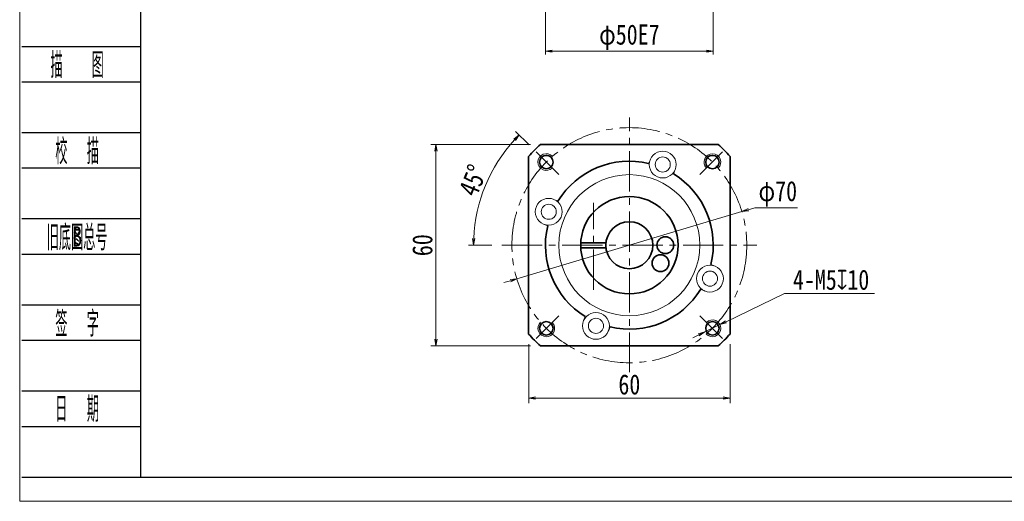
# Model space of a CAD drawing. Header units: millimetres. Extents: x -24 to 585, y -26 to 402.
# Tile 1 of 6: x -22 to 272, y -26 to 118. Entities that reach past the tile are written whole.
import ezdxf
from ezdxf.enums import TextEntityAlignment as Align

# ---------------------------------------------------------------- set-up
doc = ezdxf.new("R2010")
doc.units = ezdxf.units.MM
doc.linetypes.add('点画线', pattern=[18, 12, -2, 2, -2])
doc.layers.add('2细线层', color=4, linetype='Continuous')
doc.layers.add('6文字层', color=3, linetype='Continuous')
for name, color, linetype, lineweight in [('EB0_1', 7, 'Continuous', 35), ('中心线层', 1, '点画线', 18), ('图框_外框线', 7, 'Continuous', 18), ('尺寸线层', 3, 'Continuous', 18), ('粗实线层', 7, 'Continuous', 35), ('细实线层', 7, 'Continuous', 18)]:
    doc.layers.add(name, color=color, linetype=linetype, lineweight=lineweight)
doc.styles.add('PC_TEXTSTYLE', font='ISOCP.SHX', dxfattribs={"width": 0.707, "bigfont": 'GBCBIG.SHX'})
doc.styles.get("Standard").update_dxf_attribs({"font": 'SimSun.ttf'})
doc.styles.add('宋体', font='SimSun.ttf', dxfattribs={"width": 0.8})
doc.dimstyles.new('A水平标注$0', dxfattribs={"dimtxt": 3.5, "dimasz": 2, "dimexe": 1.5, "dimexo": 3, "dimgap": 1.1, "dimtad": 1, "dimtoh": 1, "dimdec": 4, "dimdsep": 46, "dimtxsty": '宋体', "dimblk": 'OPEN', "dimcen": 3, "dimclrd": 3, "dimclre": 3, "dimclrt": 6, "dimadec": 0, "dimazin": 0, "dimtm": 1e-09, "dimtfac": 1, "dimtdec": 4, "dimtix": 1, "dimtmove": 0, "dimatfit": 3, "dimldrblk": 'OPEN', "dimfxl": 0, "dimlwd": 13, "dimlwe": 13, "dimarcsym": 0})
doc.dimstyles.new('D直径标注φ25', dxfattribs={"dimtxt": 3.5, "dimasz": 2, "dimexe": 1, "dimexo": 3, "dimtad": 1, "dimtoh": 1, "dimdec": 1, "dimdsep": 46, "dimtxsty": '宋体', "dimblk": 'OPEN', "dimcen": 3, "dimclrd": 3, "dimclre": 3, "dimclrt": 130, "dimadec": 0, "dimazin": 0, "dimtm": 1e-09, "dimtfac": 1, "dimtdec": 1, "dimtmove": 0, "dimatfit": 0, "dimldrblk": 'OPEN', "dimfxl": 0, "dimlwd": 13, "dimlwe": 13, "dimarcsym": 0})
doc.dimstyles.new('螺孔(M8-7H)', dxfattribs={"dimtxt": 3.5, "dimasz": 2, "dimexe": 1.25, "dimexo": 3, "dimtad": 1, "dimtoh": 1, "dimdec": 4, "dimdsep": 46, "dimtxsty": '宋体', "dimblk": 'OPEN', "dimcen": 3, "dimclrd": 3, "dimclre": 3, "dimclrt": 2, "dimadec": 0, "dimazin": 0, "dimtm": 1e-09, "dimtfac": 1, "dimtdec": 4, "dimtmove": 0, "dimatfit": 3, "dimldrblk": 'OPEN', "dimfxl": 0, "dimlwd": 9, "dimlwe": 9, "dimarcsym": 0})

# ---------------------------------------------------------------- blocks, each defined once
blk = doc.blocks.new('_Open')
at = {"color": 0, "linetype": 'ByBlock', "lineweight": -2}
for p, q in [((-1, 0.17), (0, 0)), ((-1, -0.17), (0, 0)), ((0, 0), (-1, 0))]:
    blk.add_line(p, q, dxfattribs=at)
blk = doc.blocks.new('*D25')
at = {"layer": 'Defpoints', "color": 0, "transparency": 16777216}
for p in [(133.53, 80.42), (102.35, 20.42), (133.53, 20.42)]:
    blk.add_point(p, dxfattribs=at)
at = {"layer": '尺寸线层', "color": 3, "lineweight": 13, "transparency": 16777216}
for p, q in [((130.53, 80.42), (100.85, 80.42)), ((102.35, 78.42), (102.35, 22.42)), ((130.53, 20.42), (100.85, 20.42))]:
    blk.add_line(p, q, dxfattribs=at)
at = {"layer": '尺寸线层', "color": 3, "lineweight": 13, "transparency": 16777216, "xscale": 2, "yscale": 2, "zscale": 2}
for p, rotation in [((102.35, 80.42), 90), ((102.35, 20.42), 270)]:
    blk.add_blockref('_Open', p, dxfattribs=dict(at, rotation=rotation))
at = {"layer": '尺寸线层', "color": 6, "transparency": 16777216, "insert": (98.35, 50.42), "char_height": 6, "attachment_point": 5, "rotation": 90, "style": '宋体', "bg_fill": 3, "box_fill_scale": 1.1, "bg_fill_color": 256, "bg_fill_true_color": 13158600, "bg_fill_transparency": 0}
blk.add_mtext('60', dxfattribs=at)
blk = doc.blocks.new('*D26')
at = {"layer": 'Defpoints', "color": 0, "transparency": 16777216}
for p in [(132.21, 78.2), (119.79, 73.63), (138.95, 71.46), (121.99, 50.42), (197.99, 50.42)]:
    blk.add_point(p, dxfattribs=at)
at = {"layer": '尺寸线层', "color": 3, "lineweight": 13, "transparency": 16777216}
for p, q in [((130.09, 80.32), (126.11, 84.31)), ((118.99, 50.42), (112.07, 50.42))]:
    blk.add_line(p, q, dxfattribs=at)
blk.add_arc((159.99, 50.42), 46.42, 137.4688, 177.5312, dxfattribs=at)
at = {"layer": '尺寸线层', "color": 3, "lineweight": 13, "transparency": 16777216, "xscale": 2, "yscale": 2, "zscale": 2}
for p, rotation in [((127.17, 83.25), 46.23442076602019), ((113.57, 50.42), 268.765579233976)]:
    blk.add_blockref('_Open', p, dxfattribs=dict(at, rotation=rotation))
at = {"layer": '尺寸线层', "color": 6, "transparency": 16777216, "insert": (113.41, 69.72), "char_height": 6, "attachment_point": 5, "rotation": 67.5, "style": '宋体', "bg_fill": 3, "box_fill_scale": 1.1, "bg_fill_color": 256, "bg_fill_true_color": 13158600, "bg_fill_transparency": 0}
blk.add_mtext('45°', dxfattribs=at)
blk = doc.blocks.new('*D27')
at = {"layer": 'Defpoints', "color": 0, "transparency": 16777216}
for p in [(193.53, 60.43), (126.45, 40.42)]:
    blk.add_point(p, dxfattribs=at)
at = {"layer": '尺寸线层', "color": 3, "lineweight": 13, "transparency": 16777216}
for p, q in [((126.45, 40.42), (193.53, 60.43)), ((195.44, 61), (197.36, 61.58)), ((197.36, 61.58), (210.08, 61.58)), ((124.53, 39.84), (122.62, 39.27))]:
    blk.add_line(p, q, dxfattribs=at)
at = {"layer": '尺寸线层', "color": 3, "lineweight": 13, "transparency": 16777216, "xscale": 2, "yscale": 2, "zscale": 2}
for p, rotation in [((193.53, 60.43), 196.6144069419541), ((126.45, 40.42), 16.61440694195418)]:
    blk.add_blockref('_Open', p, dxfattribs=dict(at, rotation=rotation))
at = {"layer": '尺寸线层', "color": 130, "transparency": 16777216, "insert": (204.22, 65.71), "char_height": 6, "attachment_point": 5, "style": '宋体'}
blk.add_mtext('φ70', dxfattribs=at)
blk = doc.blocks.new('*D30')
at = {"layer": 'Defpoints', "color": 0, "transparency": 16777216}
for p in [(129.99, 23.97), (189.99, 23.97), (189.99, 4.92)]:
    blk.add_point(p, dxfattribs=at)
at = {"layer": '尺寸线层', "color": 3, "lineweight": 13, "transparency": 16777216}
for p, q in [((129.99, 20.97), (129.99, 3.42)), ((189.99, 20.97), (189.99, 3.42)), ((131.99, 4.92), (187.99, 4.92))]:
    blk.add_line(p, q, dxfattribs=at)
at = {"layer": '尺寸线层', "color": 3, "lineweight": 13, "transparency": 16777216, "xscale": 2, "yscale": 2, "zscale": 2, "rotation": 180}
blk.add_blockref('_Open', (129.99, 4.92), dxfattribs=at)
at = {"layer": '尺寸线层', "color": 3, "lineweight": 13, "transparency": 16777216, "xscale": 2, "yscale": 2, "zscale": 2}
blk.add_blockref('_Open', (189.99, 4.92), dxfattribs=at)
at = {"layer": '尺寸线层', "color": 6, "transparency": 16777216, "insert": (159.99, 8.92), "char_height": 6, "attachment_point": 5, "style": '宋体', "bg_fill": 3, "box_fill_scale": 1.1, "bg_fill_color": 256, "bg_fill_true_color": 13158600, "bg_fill_transparency": 0}
blk.add_mtext('60', dxfattribs=at)
blk = doc.blocks.new('*D33')
at = {"color": 3, "lineweight": 9, "transparency": 16777216}
for p, q in [((206.23, 36.03), (188.79, 27.63)), ((232.99, 36.03), (206.23, 36.03)), ((182.49, 24.59), (186.99, 26.76)), ((180.68, 23.72), (178.88, 22.85))]:
    blk.add_line(p, q, dxfattribs=at)
at = {"layer": 'Defpoints', "color": 0, "transparency": 16777216}
for p in [(186.99, 26.76), (182.49, 24.59)]:
    blk.add_point(p, dxfattribs=at)
at = {"color": 3, "lineweight": 9, "transparency": 16777216, "xscale": 2, "yscale": 2, "zscale": 2}
for p, rotation in [((186.99, 26.76), 205.7367609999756), ((182.49, 24.59), 25.73676099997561)]:
    blk.add_blockref('_Open', p, dxfattribs=dict(at, rotation=rotation))
at = {"color": 2, "transparency": 16777216, "insert": (220.11, 40.1), "char_height": 6, "attachment_point": 5, "style": '宋体', "bg_fill": 3, "box_fill_scale": 1.1, "bg_fill_color": 256, "bg_fill_true_color": 13158600, "bg_fill_transparency": 0}
blk.add_mtext('4-M5{\\famgdt|b0|i0|c0|p0;x}{10}', dxfattribs=at)
blk = doc.blocks.new('*D34')
at = {"color": 3, "lineweight": 13, "transparency": 16777216}
for p, q in [((134.99, 133.12), (134.99, 107.19)), ((184.99, 133.12), (184.99, 107.19)), ((136.99, 108.19), (182.99, 108.19))]:
    blk.add_line(p, q, dxfattribs=at)
at = {"layer": 'Defpoints', "color": 0, "transparency": 16777216}
for p in [(134.99, 136.12), (184.99, 136.12), (184.99, 108.19)]:
    blk.add_point(p, dxfattribs=at)
at = {"color": 3, "lineweight": 13, "transparency": 16777216, "xscale": 2, "yscale": 2, "zscale": 2, "rotation": 180}
blk.add_blockref('_Open', (134.99, 108.19), dxfattribs=at)
at = {"color": 3, "lineweight": 13, "transparency": 16777216, "xscale": 2, "yscale": 2, "zscale": 2}
blk.add_blockref('_Open', (184.99, 108.19), dxfattribs=at)
at = {"color": 130, "transparency": 16777216, "insert": (159.99, 112.33), "char_height": 6, "attachment_point": 5, "style": '宋体'}
blk.add_mtext('φ50E7', dxfattribs=at)

msp = doc.modelspace()

# ---------------------------------------------------------------- linework, layer by layer
at = {"layer": '2细线层'}
for p, q in [((-21.02219, 109.6327), (14.30714, 109.6327)), ((-21.02219, 99.06933), (14.30714, 99.06933)), ((-21.02219, 83.97881), (14.30714, 83.97881)), ((-21.02219, 73.41545), (14.30714, 73.41545)), ((-21.02219, 58.32493), (14.30714, 58.32493)), ((-21.02219, 47.76157), (14.30714, 47.76157)), ((-21.02219, 32.67105), (14.30714, 32.67105)), ((-21.02219, 22.10768), (14.30714, 22.10768)), ((-21.02219, 7.01716), (14.30714, 7.01716)), ((-21.02219, -3.5462), (14.30714, -3.5462)), ((-21.02219, -18.63672), (14.30714, -18.63672))]:
    msp.add_line(p, q, dxfattribs=at)
at = {"layer": 'EB0_1', "linetype": 'Continuous', "lineweight": 35}
for p, q in [((186.44706, 80.42426), (133.53203, 80.42426)), ((129.98955, 76.88178), (129.98955, 23.96675)), ((189.98955, 23.96675), (189.98955, 76.88178)), ((133.53203, 20.42426), (186.44706, 20.42426))]:
    msp.add_line(p, q, dxfattribs=at)
at = {"layer": 'EB0_1'}
for p, q in [((145.50896, 51.17426), (153.02984, 51.17426)), ((145.50896, 49.67426), (153.02984, 49.67426))]:
    msp.add_line(p, q, dxfattribs=at)
for centre, radius in [((159.98955, 50.42426), 14.5), ((159.98955, 50.42426), 7), ((170.7097, 50.42426), 2.5), ((169.27347, 45.06419), 2.5)]:
    msp.add_circle(centre, radius, dxfattribs=at)
for radius, start, end in [(40, 131.4096221, 138.5903779), (40, 41.4096221, 48.5903779), (25, 76.7068962, 148.2931038), (25, 346.7068962, 58.2931038), (25, 166.7068962, 238.2931038), (25, 256.7068962, 328.2931038), (40, 221.4096221, 228.5903779), (40, 311.4096221, 318.5903779)]:
    msp.add_arc((159.98955, 50.42426), radius, start, end, dxfattribs=at)
at = {"layer": '中心线层'}
for p, q in [((159.98955, 12.42426), (159.98955, 88.42426)), ((149.2694, 37.17426), (149.2694, 62.99426)), ((121.98955, 50.42426), (197.98955, 50.42426))]:
    msp.add_line(p, q, dxfattribs=at)
at = {"layer": '中心线层', "linetype": '点画线', "lineweight": 18}
for p, q in [((138.94967, 71.46414), (132.21282, 78.20099)), ((181.02943, 71.46414), (187.76627, 78.20099)), ((138.94967, 29.38438), (132.21282, 22.64754)), ((181.02943, 29.38438), (187.76627, 22.64754))]:
    msp.add_line(p, q, dxfattribs=at)
msp.add_circle((159.98955, 50.42426), 35, dxfattribs=at)
at = {"layer": '图框_外框线', "color": 3}
msp.add_lwpolyline([(-21.67024, -25.8322), (582.7498, -25.8322), (582.7498, 401.57911), (-21.67024, 401.57911)], close=True, dxfattribs=at)
at = {"layer": '图框_外框线', "color": 3, "lineweight": 25}
msp.add_lwpolyline([(14.30714, -18.63672), (575.55432, -18.63672), (575.55432, 394.38363), (14.30714, 394.38363)], close=True, dxfattribs=at)
at = {"layer": '粗实线层'}
for centre in [(135.24081, 75.173), (184.73829, 75.173), (135.24081, 25.67552), (184.73829, 25.67552)]:
    msp.add_circle(centre, 2, dxfattribs=at)
at = {"layer": '粗实线层', "lineweight": 18}
for centre, start, end in [((135.24081, 75.173), 42.9532869, 315), ((184.73829, 75.173), 312.9532869, 225), ((135.24081, 25.67552), 132.9532869, 45), ((184.73829, 25.67552), 222.9532869, 135)]:
    msp.add_arc(centre, 2.5, start, end, dxfattribs=at)
at = {"layer": '细实线层'}
for p, q in [((166.2438, 75.97586), (165.73786, 74.75443)), ((173.63483, 72.9144), (173.1289, 71.69296)), ((137.49942, 64.06955), (138.72085, 63.56361)), ((134.43795, 56.67851), (135.65938, 56.17258)), ((185.54115, 44.17001), (184.31971, 44.67595)), ((182.47968, 36.77898), (181.25824, 37.28491)), ((146.34426, 27.93413), (146.8502, 29.15557)), ((153.7353, 24.87266), (154.24123, 26.0941))]:
    msp.add_line(p, q, dxfattribs=at)
for centre, radius in [((169.93932, 74.44513), 4), ((169.93932, 74.44513), 2.25), ((159.98955, 50.42426), 21), ((135.96868, 60.37403), 4), ((135.96868, 60.37403), 2.25), ((184.01042, 40.47449), 4), ((184.01042, 40.47449), 2.25), ((150.03978, 26.40339), 4), ((150.03978, 26.40339), 2.25)]:
    msp.add_circle(centre, radius, dxfattribs=at)

# ---------------------------------------------------------------- texts
at = {"layer": '6文字层', "color": 3, "style": 'PC_TEXTSTYLE'}
for s, width, p in [('描   图', 0.6667, (-4.55601, 104.35102)), ('校  描', 0.667, (-4.55601, 78.69713)), ('旧底图总号', 0.667, (-4.55601, 53.04325)), ('签  字', 0.667, (-4.55601, 27.38936)), ('日  期', 0.667, (-4.5466, 1.88609))]:
    msp.add_text(s, height=7.54526, dxfattribs=dict(at, width=width)).set_placement(p, align=Align.MIDDLE)
at = {"layer": '6文字层', "width": 0.707}
msp.add_text('B', height=6.03621, dxfattribs=at).set_placement((-4.55601, 53.04325), align=Align.MIDDLE)

# ---------------------------------------------------------------- dimensions: what is measured, and where the dimension line sits
dim = msp.add_linear_dim(base=(184.98955, 108.19196), p1=(134.98955, 136.12176), p2=(184.98955, 136.12176), text='φ<>E7', dimstyle='D直径标注φ25', override={"dimtxt": 6, "dimgap": 1, "dimtad": 1, "dimdec": 1, "dimlfac": 1, "dimpost": '<>', "dimblk": 'Open', "dimse1": 0, "dimse2": 0, "dimsd1": 0, "dimsd2": 0, "dimtofl": 1, "dimtvp": 0.1, "dimtfill": 0, "dimtfillclr": 256})
dim.commit()
dim.dimension.update_dxf_attribs({"geometry": '*D34', "text_midpoint": (159.98955, 108.19196), "dimtype": 160})

# ---------------------------------------------------------------- next in the draw order: dimensions: what is measured, and where the dimension line sits
at = {"layer": '尺寸线层'}
dim = msp.add_linear_dim(base=(102.34676, 20.42426), p1=(133.53203, 80.42426), p2=(133.53203, 20.42426), angle=270, dimstyle='A水平标注$0', override={"dimtxt": 6, "dimgap": 1, "dimblk": 'Open', "dimtfill": 1, "dimtfillclr": 256}, dxfattribs=at)
dim.commit()
dim.dimension.update_dxf_attribs({"geometry": '*D25', "text_midpoint": (102.34676, 50.42426), "dimtype": 160})

# ---------------------------------------------------------------- next in the draw order: dimensions: what is measured, and where the dimension line sits
dim = msp.add_angular_dim_2l(base=(119.78977, 73.63361), line1=((138.94967, 71.46414), (132.21282, 78.20099)), line2=((121.98955, 50.42426), (197.98955, 50.42426)), dimstyle='A水平标注$0', override={"dimtxt": 6, "dimgap": 1, "dimblk": 'Open', "dimtfill": 1, "dimtfillclr": 256}, dxfattribs=at)
dim.commit()
dim.dimension.update_dxf_attribs({"geometry": '*D26', "text_midpoint": (113.40874, 69.71867)})
dim = msp.add_linear_dim(base=(189.98955, 4.91515), p1=(129.98955, 23.96675), p2=(189.98955, 23.96675), dimstyle='A水平标注$0', override={"dimtxt": 6, "dimgap": 1, "dimblk": 'Open', "dimtfill": 1, "dimtfillclr": 256}, dxfattribs=at)
dim.commit()
dim.dimension.update_dxf_attribs({"geometry": '*D30', "text_midpoint": (159.98955, 8.91515)})

# ---------------------------------------------------------------- next in the draw order: dimensions: what is measured, and where the dimension line sits
dim = msp.add_diameter_dim_2p(p1=(126.45077, 40.41674), p2=(193.52832, 60.43179), dimstyle='D直径标注φ25', override={"dimtxt": 6, "dimgap": 1, "dimpost": 'φ<>', "dimtfill": 0}, dxfattribs=at)
dim.commit()
dim.dimension.update_dxf_attribs({"geometry": '*D27', "text_midpoint": (204.22054, 61.57551), "dimtype": 163})

# ---------------------------------------------------------------- next in the draw order: dimensions: what is measured, and where the dimension line sits
dim = msp.add_diameter_dim_2p(p1=(182.48629, 24.58993), p2=(186.99028, 26.76112), text='4-M<>{\\famgdt|b0|i0|c0|p0;x}{10}', dimstyle='螺孔(M8-7H)', override={"dimtxt": 6, "dimgap": 1, "dimtad": 1, "dimtih": 0, "dimtoh": 1, "dimdec": 4, "dimlfac": 1, "dimpost": '<>', "dimcen": 0, "dimse1": 0, "dimse2": 0, "dimsd1": 0, "dimsd2": 0, "dimtix": 0, "dimtofl": 1, "dimatfit": 3, "dimtvp": 0.1})
dim.commit()
dim.dimension.update_dxf_attribs({"geometry": '*D33', "text_midpoint": (220.10633, 36.03399), "dimtype": 163})

doc.saveas('drawing.dxf')
